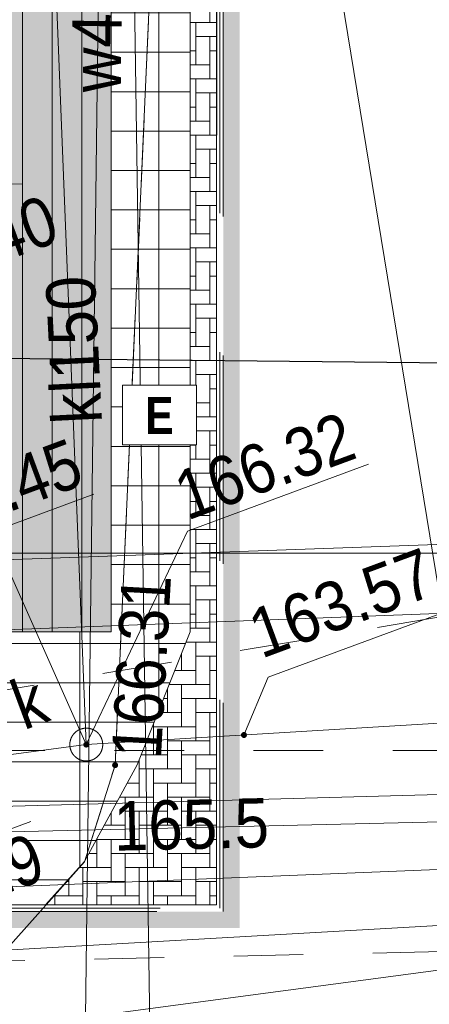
# Model space of a CAD drawing. Header units: millimetres. Extents: x -1155795 to 240441, y -422828 to 463730.
# Tile 41 of 66: x 31840 to 38068, y -17376 to -2387. Entities that reach past the tile are written whole.
import ezdxf
from ezdxf.xclip import XClip

# ---------------------------------------------------------------- set-up
doc = ezdxf.new("R2010")
doc.units = ezdxf.units.MM
doc.header["$MEASUREMENT"] = 0
doc.header["$XCLIPFRAME"] = 0
for name, pattern in [('Dashed', [2116.666667, 1058.333333, -1058.333333]), ('Dashed 1_500', [1000, 500, -500]), ('Long Dashed', [5291.666508, 3174.999952, -2116.666555])]:
    doc.linetypes.add(name, pattern=pattern)
for name, color, linetype in [('00 PZT MAPA', 7, 'Continuous'), ('Sycow_7_RTPW02 - Punkt wysokościowy sztuczny', 7, 'Continuous'), ('Sycow_7_SUPS01_K - Punkt o określonej wysokości urządzenia', 7, 'Continuous')]:
    doc.layers.add(name, color=color, linetype=linetype)
for name, color, linetype, lineweight in [('0_Nr_pióra__38', 30, 'Continuous', 13), ('0_Nr_pióra__60', 230, 'Continuous', 13), ('2D Drafting - General_Nr_pióra__1', 7, 'Continuous', 13), ('2D Drafting - General_Nr_pióra__38', 30, 'Continuous', 13), ('2D Drafting - General_Nr_pióra__60', 230, 'Continuous', 13), ('Nowe_0_Nr_pióra__1', 7, 'Continuous', 13), ('Nowe_Annotation - Label_Nr_pióra__85', 7, 'Continuous', 13), ('Sycow_7_@Wywiad_Nr_pióra__30', 30, 'Continuous', 18), ('Sycow_7_@Wywiad_Nr_pióra__34', 34, 'Continuous', 18), ('Sycow_7_@Wywiad_Nr_pióra__7', 7, 'Continuous', 18), ('Sycow_7_chodnik (powierzchnia)_Nr_pióra__7', 7, 'Continuous', 18), ('Sycow_7_krawężnik (linia)_Nr_pióra__7', 7, 'Continuous', 18), ('Sycow_7_Oś ulicy_Nr_pióra__5', 5, 'Continuous', 18), ('Sycow_7_przewód elektroenergetyczny (linia)_Nr_pióra__1', 1, 'Continuous', 18), ('Sycow_7_przewód kanalizacyjny (linia)-Atr1_Nr_pióra__34', 34, 'Continuous', 18), ('Sycow_7_przewód kanalizacyjny (linia)_Nr_pióra__34', 34, 'Continuous', 18), ('Sycow_7_przewód wodociągowy (linia)-Atr1_Nr_pióra__5', 5, 'Continuous', 18), ('Sycow_7_przewód wodociągowy (linia)_Nr_pióra__5', 5, 'Continuous', 18), ('Sycow_7_punkt o określonej wysokości (sieć elektroenergetyczna)-Atr2_Nr_pióra__1', 1, 'Continuous', 18), ('Sycow_7_RTPW02_O - Punkt wysokościowy sztuczny_Nr_pióra__7', 7, 'Continuous', 18), ('Sycow_7_SUPE - Przewód elektroenergetyczny_Nr_pióra__1', 1, 'Continuous', 18), ('Sycow_7_SUPS01_K - Punkt o określonej wysokości urządzenia_Nr_pióra__7', 7, 'Continuous', 18), ('Sycow_7_SUPS01_K_O - Punkt o określonej wysokości urządzenia - rzędna dołu_Nr_pióra__36', 36, 'Continuous', 18), ('Sycow_7_SUPS01_K_O - Punkt o określonej wysokości urządzenia - rzędna góry_Nr_pióra__36', 36, 'Continuous', 18), ('Sycow_7_SUPS01_T - Punkt o określonej wysokości urządzenia_Nr_pióra__7', 7, 'Continuous', 18), ('Sycow_7_SUPS01_T_O - Punkt o określonej wysokości urządzenia - rzędna góry_Nr_pióra__30', 30, 'Continuous', 18), ('Sycow_7_SUUS15_K - Studzienka - przewód kanalizacyjny_Nr_pióra__36', 36, 'Continuous', 18), ('Sycow_7_SUUS15_K - Studzienka okrągła - przewód kanalizacyjny_Nr_pióra__36', 36, 'Continuous', 18)]:
    doc.layers.add(name, color=color, linetype=linetype, lineweight=lineweight)
for name, color, linetype, lineweight, true_color in [('0_Nr_pióra__58', 7, 'Continuous', 13, 0xdf0000), ('0_Nr_pióra__78', 7, 'Continuous', 13, 0x00bb5e), ('0_Nr_pióra__99', 7, 'Continuous', 0, 0xaad2ff), ('2D Drafting - General_Nr_pióra__101', 7, 'Continuous', 13, 0x4c4c4c)]:
    doc.layers.add(name, color=color, linetype=linetype, lineweight=lineweight, true_color=true_color)
doc.styles.add('STYL_AUTOMATYCZNY_13', font='Arial Narrow Bold.ttf')
doc.styles.add('STYL_AUTOMATYCZNY_5', font='txt', dxfattribs={"width": 0.9})
doc.styles.add('STYL_AUTOMATYCZNY_6', font='txt', dxfattribs={"width": 0.87})
doc.linetypes.add('X (1_500)', pattern='A,0,[1,-2. PZT (5)1.Shx,S=19.84127,R=0,X=0,Y=0],-2500,0', length=2500)
doc.dimstyles.new('STYL_AUTOMATYCZNY__1', dxfattribs={"dimtxt": 0.18, "dimasz": 456, "dimexe": 0.18, "dimexo": 0.0625, "dimgap": 0, "dimtad": 0, "dimtih": 1, "dimtoh": 1, "dimdec": 4, "dimzin": 0, "dimdsep": 46, "dimcen": 0.09, "dimadec": 0, "dimazin": 0, "dimtfac": 1, "dimtdec": 4, "dimtmove": 0, "dimatfit": 3, "dimldrblk": 'ARROWHEAD_11', "dimfxl": 0, "dimtolj": 1, "dimtzin": 0, "dimarcsym": 0})

# ---------------------------------------------------------------- blocks, each defined once
blk = doc.blocks.new('Rysunek_1_7', base_point=(14567, -19307))
at = {"layer": 'Sycow_7_@Wywiad_Nr_pióra__34', "linetype": 'Continuous', "lineweight": 18}
blk.add_hatch(color=34, dxfattribs=at).paths.add_polyline_path([(35292, -13261, 1), (35207, -13292, 1)])
at = {"layer": 'Sycow_7_RTPW02 - Punkt wysokościowy sztuczny', "linetype": 'Continuous', "lineweight": 0, "true_color": 0x000000}
blk.add_hatch(color=178, dxfattribs=at).paths.add_polyline_path([(33333, -13720, 1), (33248, -13751, 1)])
at = {"layer": 'Sycow_7_SUPS01_K - Punkt o określonej wysokości urządzenia', "linetype": 'Continuous', "lineweight": 0, "true_color": 0x000000}
blk.add_hatch(color=178, dxfattribs=at).paths.add_polyline_path([(32894, -13407, 1), (32810, -13438, 1)])
at = {"layer": 'Sycow_7_@Wywiad_Nr_pióra__30', "color": 30, "linetype": 'Continuous', "lineweight": 18, "flags": 128}
for points in [[(56319, -10744), (29335, -11761), (21224, -13246)], [(61767, -14149), (43949, -15122), (42592, -15144), (28271, -15724), (-4303, -16703), (-45944, -17397)]]:
    blk.add_lwpolyline(points, dxfattribs=at)
at = {"layer": 'Sycow_7_@Wywiad_Nr_pióra__34', "color": 34, "linetype": 'Continuous', "lineweight": 18, "flags": 128}
for points in [[(32274, 4323), (32319, -42), (32852, -13422)], [(32852, -13422), (28818, -4342), (28188, -4041)], [(56160, -12009), (32852, -13422), (4921, -17139), (-3314, -18429)]]:
    blk.add_lwpolyline(points, dxfattribs=at)
at = {"layer": 'Sycow_7_@Wywiad_Nr_pióra__7', "color": 7, "linetype": 'Continuous', "lineweight": 18, "flags": 128}
for points in [[(32827, -15209), (33290, -13736), (34196, 6465)], [(35249, -13277), (35617, -12398), (38268, -11417)]]:
    blk.add_lwpolyline(points, dxfattribs=at)
at = {"layer": 'Sycow_7_chodnik (powierzchnia)_Nr_pióra__7', "color": 7, "linetype": 'Continuous', "lineweight": 18}
for p, q in [((33754, -3408), (33798, -2409)), ((33686, -4906), (33731, -3907)), ((33619, -6405), (33664, -5406)), ((33552, -7903), (33597, -6904)), ((33485, -9402), (33530, -8403)), ((33418, -10900), (33462, -9901)), ((33350, -12399), (33395, -11400)), ((32827, -15209), (33092, -14367)), ((32492, -15584), (32827, -15209))]:
    blk.add_line(p, q, dxfattribs=at)
at = {"layer": 'Sycow_7_chodnik (powierzchnia)_Nr_pióra__7', "color": 7, "linetype": 'Continuous', "lineweight": 18, "flags": 128}
for points in [[(33242, -13890), (33290, -13736), (33328, -12898)], [(31434, -16600), (31612, -16565), (32158, -15956)]]:
    blk.add_lwpolyline(points, dxfattribs=at)
at = {"layer": 'Sycow_7_krawężnik (linia)_Nr_pióra__7', "color": 7, "linetype": 'Continuous', "lineweight": 18, "flags": 128}
blk.add_lwpolyline([(30449, -16793), (31612, -16565), (32827, -15209)], dxfattribs=at)
at = {"layer": 'Sycow_7_Oś ulicy_Nr_pióra__5', "color": 5, "linetype": 'Continuous', "lineweight": 18, "flags": 128}
blk.add_lwpolyline([(-83070, -19065), (-77190, -19753), (-19864, -19492), (59637, -14954), (111023, -16134)], dxfattribs=at)
at = {"layer": 'Sycow_7_przewód elektroenergetyczny (linia)_Nr_pióra__1', "color": 1, "linetype": 'Continuous', "lineweight": 18, "flags": 128}
for points in [[(-85356, -12890), (-81672, -13351), (-62125, -14591), (-59177, -13051), (-51732, -13515), (-44925, -14130), (-19251, -14093), (-14162, -14416), (-4298, -13898), (-1624, -11789), (42623, -10217), (70284, -9497), (79476, -9784), (103123, -10145), (108910, -10427)], [(27076, -14854), (31243, -14761), (54228, -14227), (62305, -13721), (64185, -13846), (64378, -14915), (71907, -14687), (76113, -15188), (89059, -15246), (110939, -15904)]]:
    blk.add_lwpolyline(points, dxfattribs=at)
at = {"layer": 'Sycow_7_przewód kanalizacyjny (linia)_Nr_pióra__34', "color": 34, "linetype": 'Continuous', "lineweight": 18}
for p, q in [((33860, -20532), (33402, 10425)), ((39236, -17368), (34892, 9282))]:
    blk.add_line(p, q, dxfattribs=at)
at = {"layer": 'Sycow_7_przewód wodociągowy (linia)_Nr_pióra__5', "color": 5, "linetype": 'Continuous', "lineweight": 18, "flags": 128}
for points in [[(32838, -17572), (33202, 11109), (31328, 11363)], [(111297, -16871), (105226, -16777), (92259, -16546), (87840, -16476), (87387, -16462), (77182, -16231), (58880, -15704), (58343, -15721), (48019, -15545), (32838, -17572), (31358, -17779), (29957, -17797), (14652, -17961), (-2946, -18154)]]:
    blk.add_lwpolyline(points, dxfattribs=at)
at = {"layer": 'Sycow_7_SUPE - Przewód elektroenergetyczny_Nr_pióra__1', "color": 1, "linetype": 'Continuous', "lineweight": 18, "flags": 128}
blk.add_lwpolyline([(-15989, -15615), (-9393, -15487), (39148, -14158), (53879, -13767), (54050, -12890), (53669, -8471), (54290, 9480), (54999, 35301), (55460, 60549), (60098, 64263)], dxfattribs=at)
at = {"layer": 'Sycow_7_SUPS01_K - Punkt o określonej wysokości urządzenia_Nr_pióra__7', "color": 7, "linetype": 'Continuous', "lineweight": 18, "flags": 128}
for points in [[(37145, -9151), (34392, -10171), (32852, -13422)], [(32009, -14594), (29255, -15614), (29812, -16997)]]:
    blk.add_lwpolyline(points, dxfattribs=at)
at = {"layer": 'Sycow_7_SUPS01_T - Punkt o określonej wysokości urządzenia_Nr_pióra__7', "color": 7, "linetype": 'Continuous', "lineweight": 18, "flags": 128}
blk.add_lwpolyline([(32965, -9612), (30212, -10632), (29335, -11761)], dxfattribs=at)
at = {"layer": 'Sycow_7_SUUS15_K - Studzienka okrągła - przewód kanalizacyjny_Nr_pióra__36', "color": 36, "linetype": 'Continuous', "lineweight": 18}
blk.add_circle((32852, -13422), 250, dxfattribs=at)
at = {"layer": 'Sycow_7_@Wywiad_Nr_pióra__34', "color": 34, "linetype": 'Continuous', "lineweight": 18, "insert": (35517, -12128), "char_height": 750, "attachment_point": 7, "rotation": 20.318, "style": 'STYL_AUTOMATYCZNY_5'}
blk.add_mtext('\\A1;{\\pql;\\fArial|b0|i0|c0|p0;\\W0.900000;163.57}', dxfattribs=at)
at = {"layer": 'Sycow_7_przewód kanalizacyjny (linia)-Atr1_Nr_pióra__34', "color": 34, "linetype": 'Continuous', "lineweight": 18, "insert": (33103, -8521), "char_height": 750, "attachment_point": 7, "rotation": 92.852, "style": 'STYL_AUTOMATYCZNY_5'}
blk.add_mtext('\\A1;{\\pql;\\fArial|b0|i0|c0|p0;\\W0.900000;kl150}', dxfattribs=at)
at = {"layer": 'Sycow_7_przewód wodociągowy (linia)-Atr1_Nr_pióra__5', "color": 5, "linetype": 'Continuous', "lineweight": 18, "insert": (33006, -3493), "char_height": 750, "attachment_point": 4, "rotation": 89.273, "style": 'STYL_AUTOMATYCZNY_5'}
blk.add_mtext('\\A1;{\\pql;\\fArial|b0|i0|c0|p0;\\W0.900000;w40}', dxfattribs=at)
at = {"layer": 'Sycow_7_punkt o określonej wysokości (sieć elektroenergetyczna)-Atr2_Nr_pióra__1', "color": 1, "linetype": 'Continuous', "lineweight": 18, "insert": (33279, -15049), "char_height": 750, "attachment_point": 7, "rotation": 1.331, "style": 'STYL_AUTOMATYCZNY_5'}
blk.add_mtext('\\A1;{\\pql;\\fArial|b0|i0|c0|p0;\\W0.900000;165.5}', dxfattribs=at)
at = {"layer": 'Sycow_7_RTPW02_O - Punkt wysokościowy sztuczny_Nr_pióra__7', "color": 7, "linetype": 'Continuous', "lineweight": 18, "char_height": 750, "attachment_point": 7, "style": 'STYL_AUTOMATYCZNY_6'}
for s, insert, rotation in [('\\A1;{\\pql;\\fArial|b0|i0|c0|p0;\\W0.870000;166.40}', (29875, -6720), 20.318), ('\\A1;{\\pql;\\fArial|b0|i0|c0|p0;\\W0.870000;166.31}', (33997, -13644), 86.813)]:
    blk.add_mtext(s, dxfattribs=dict(at, insert=insert, rotation=rotation))
at = {"layer": 'Sycow_7_SUPS01_K_O - Punkt o określonej wysokości urządzenia - rzędna dołu_Nr_pióra__36', "color": 36, "linetype": 'Continuous', "lineweight": 18, "insert": (29400, -15720), "char_height": 750, "attachment_point": 1, "rotation": 20.318, "style": 'STYL_AUTOMATYCZNY_6'}
blk.add_mtext('\\A1;{\\pql;\\fArial|b0|i0|c0|p0;\\W0.870000;165.29}', dxfattribs=at)
at = {"layer": 'Sycow_7_SUPS01_K_O - Punkt o określonej wysokości urządzenia - rzędna góry_Nr_pióra__36', "color": 36, "linetype": 'Continuous', "lineweight": 18, "insert": (34391, -10025), "char_height": 750, "attachment_point": 7, "rotation": 20.318, "style": 'STYL_AUTOMATYCZNY_6'}
blk.add_mtext('\\A1;{\\pql;\\fArial|b0|i0|c0|p0;\\W0.870000;166.32}', dxfattribs=at)
at = {"layer": 'Sycow_7_SUPS01_T_O - Punkt o określonej wysokości urządzenia - rzędna góry_Nr_pióra__30', "color": 30, "linetype": 'Continuous', "lineweight": 18, "insert": (30243, -10428), "char_height": 750, "attachment_point": 7, "rotation": 20.318, "style": 'STYL_AUTOMATYCZNY_6'}
blk.add_mtext('\\A1;{\\pql;\\fArial|b0|i0|c0|p0;\\W0.870000;166.45}', dxfattribs=at)
at = {"layer": 'Sycow_7_SUUS15_K - Studzienka - przewód kanalizacyjny_Nr_pióra__36', "color": 36, "linetype": 'Continuous', "lineweight": 18, "insert": (31771, -12855), "char_height": 750, "attachment_point": 4, "rotation": 20.318, "style": 'STYL_AUTOMATYCZNY_6'}
blk.add_mtext('\\A1;{\\pql;\\fArial|b0|i0|c0|p0;\\W0.870000;k}', dxfattribs=at)
blk = doc.blocks.new('ARROWHEAD_11')
at = {"color": 0, "linetype": 'Continuous', "lineweight": 0}
blk.add_line((0, 0), (-1, 0), dxfattribs=at)
at = {"color": 0, "linetype": 'Continuous', "lineweight": 0, "const_width": 0.25, "flags": 128}
blk.add_lwpolyline([(-0.125, 0, 1), (0.125, 0, 1)], format="xyb", close=True, dxfattribs=at)

msp = doc.modelspace()

# ---------------------------------------------------------------- block references
at = {"layer": '00 PZT MAPA', "color": 7, "linetype": 'Continuous', "lineweight": 15}
ref = msp.add_blockref('Rysunek_1_7', (14567, -19307), dxfattribs=at)
XClip(ref).set_block_clipping_path([(-38444.7789564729, -141413.2871562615), (134317.2398628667, -77444.9644498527), (67578.7707096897, 102798.5088210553), (-105183.2481096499, 38830.1861146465)])

# ---------------------------------------------------------------- next in the draw order: hatches: boundary and pattern name
at = {"layer": '2D Drafting - General_Nr_pióra__1', "linetype": 'Continuous', "lineweight": 0, "true_color": 0x000000}
msp.add_hatch(color=178, dxfattribs=at).paths.add_polyline_path([(30982, -11704), (30982, -3994), (29482, -3994), (29482, 4993), (33232, 4993), (33232, -11704)])
at = {"layer": '2D Drafting - General_Nr_pióra__101', "linetype": 'Continuous', "lineweight": 13, "true_color": 0x4c4c4c}
h = msp.add_hatch(dxfattribs=at)
h.set_pattern_fill('Grid_60x120', color=59, style=0, pattern_type=2)
h.set_pattern_definition([(0, (14754.2, -3483.2), (0, 600), []), (90, (14754.2, -3483.2), (-1200, 0), [])])
h.paths.add_polyline_path([(-27360, -15863), (-27325, -10740), (-17580, -10740), (-17580, -9644), (-16507, -9655), (-13077, -9674), (-13095, -12374), (-9394, -12458), (-7395, -12458), (-7395, -10800), (-2462, -10813), (-2447, -14589), (17022, -14509), (17007, -10887), (21317, -10932), (21316, -12904), (29482, -12904), (29482, -11704), (33232, -11704), (33232, 4993), (29482, 4993), (29482, 8898), (31104, 8746), (32394, 8725), (33002, 8722), (40975, 8678), (40928, 7573), (34433, 7573), (34432, -11704), (33628, -13730), (32823, -15204), (32232, -15864)])
h = msp.add_hatch(dxfattribs=at)
h.set_pattern_fill('Brick_Floor___Laid_Flat', color=59, style=0, pattern_type=2)
h.set_pattern_definition([(0, (36015.8, -4145.55), (0, 857.6), [643.2, -214.4]), (0, (36659, -3931.15), (0, 857.6), [643.2, -214.4]), (0, (36444.6, -3716.75), (0, 857.6), [643.2, -214.4]), (0, (36230.2, -3502.35), (0, 857.6), [643.2, -214.4]), (90, (36444.6, -4145.55), (-857.6, 0), [643.2, -214.4]), (90, (36230.2, -3931.15), (-857.6, 0), [643.2, -214.4]), (90, (36015.8, -3716.75), (-857.6, 0), [643.2, -214.4]), (90, (36659, -3502.35), (-857.6, 0), [643.2, -214.4])])
h.paths.add_polyline_path([(32232, -15864), (32823, -15204), (33628, -13730), (34432, -11704), (34433, 7573), (34835, 7573), (34834, -15864)])
at = {"layer": '2D Drafting - General_Nr_pióra__38', "linetype": 'Continuous', "lineweight": 0, "true_color": 0x3f2000}
msp.add_hatch(color=38, dxfattribs=at).paths.add_polyline_path([(31882, 3643), (29482, 3643), (29482, 2521), (29482, -3994), (29482, -4885), (31882, -4893)])
at = {"layer": '2D Drafting - General_Nr_pióra__60', "linetype": 'Continuous', "lineweight": 0, "true_color": 0x7f0040}
h = msp.add_hatch(color=236, dxfattribs=at)
h.paths.add_polyline_path([(35185, 7223), (57118, 7223), (57118, 10495), (36185, 10496), (36185, 14384), (-5891, 14384), (-17356, 20156), (-22444, 20156), (-27514, 14228), (-27712, -16213), (35184, -16214)])
h.paths.add_polyline_path([(34935, 7473), (56868, 7473), (56868, 10245), (35935, 10246), (35935, 14134), (-5950, 14134), (-17415, 19906), (-22329, 19906), (-27264, 14135), (-27461, -15963), (34934, -15964)], flags=0)

# ---------------------------------------------------------------- next in the draw order: linework, layer by layer
at = {"layer": '0_Nr_pióra__38', "color": 30, "linetype": 'Dashed', "lineweight": 13}
msp.add_line((31018, -12693), (38683, -11404), dxfattribs=at)
at = {"layer": '0_Nr_pióra__58', "color": 12, "linetype": 'Dashed', "lineweight": 13, "true_color": 0xdf0000}
msp.add_line((-45320, -18388), (57456, -16156), dxfattribs=at)
at = {"layer": '0_Nr_pióra__60', "color": 230, "linetype": 'Long Dashed', "lineweight": 13}
for points in [[(-27461, -15963), (34934, -15964), (34935, 7473), (56868, 7473), (56868, 10245), (35935, 10246), (35935, 14134), (-5950, 14134), (-17415, 19906), (-22329, 19906), (-27264, 14135)], [(-27410, -15913), (34884, -15914), (34885, 7523), (56818, 7523), (56818, 10195), (35885, 10196), (35885, 14084), (-5962, 14084), (-17427, 19856), (-22306, 19856), (-27214, 14116)], [(-27360, -15863), (34834, -15864), (34835, 7573), (56768, 7573), (56768, 10145), (35835, 10146), (35835, 14034), (-5974, 14034), (-17439, 19806), (-22283, 19806), (-27164, 14097)]]:
    msp.add_lwpolyline(points, close=True, dxfattribs=at)
at = {"layer": '0_Nr_pióra__78', "color": 112, "linetype": 'Dashed', "lineweight": 13, "true_color": 0x00bb5e}
msp.add_lwpolyline([(29047, -13514), (38604, -13514)], dxfattribs=at)
at = {"layer": '0_Nr_pióra__99', "color": 141, "linetype": 'Dashed 1_500', "lineweight": 0, "true_color": 0xaad2ff}
for centre, radius in [((88699, -12696), 150000), ((-56052, -28118), 150000), ((-34105, -15278), 75000)]:
    msp.add_circle(centre, radius, dxfattribs=at)
at = {"layer": '2D Drafting - General_Nr_pióra__101', "color": 59, "linetype": 'Continuous', "lineweight": 13, "true_color": 0x4c4c4c, "flags": 128}
msp.add_lwpolyline([(17007, -10887), (21317, -10932), (21316, -12904), (29482, -12904), (29482, -11704), (33232, -11704), (33232, 4993), (29482, 4993), (29482, 8898), (31104, 8746), (32394, 8725), (33002, 8722), (40975, 8678), (40928, 7573), (34433, 7573), (34432, -11704), (33628, -13730), (32823, -15204), (32232, -15864), (-27360, -15863)], dxfattribs=at)
msp.add_lwpolyline([(32232, -15864), (32823, -15204), (33628, -13730), (34432, -11704), (34433, 7573), (34835, 7573), (34834, -15864)], close=True, dxfattribs=at)
at = {"layer": '2D Drafting - General_Nr_pióra__38', "color": 30, "linetype": 'X (1_500)', "lineweight": 13, "flags": 128}
msp.add_lwpolyline([(31882, 3643), (29482, 3643), (29482, 2521), (29482, -3994), (29482, -4885), (31882, -4893)], close=True, dxfattribs=at)
at = {"layer": 'Nowe_0_Nr_pióra__1', "color": 7, "linetype": 'Continuous', "lineweight": 13}
msp.add_lwpolyline([(33232, 4993), (33232, -11704), (30982, -11704), (30982, -3994), (29482, -3994), (29482, 4993)], close=True, dxfattribs=at)
for points in [[(32782, -11704), (32782, 4543), (29482, 4543)], [(32332, -11704), (32332, 4093), (29482, 4093)], [(31882, -11704), (31882, 3643), (29482, 3643)]]:
    msp.add_lwpolyline(points, dxfattribs=at)

# ---------------------------------------------------------------- next in the draw order: leaders
at = {"layer": 'Nowe_Annotation - Label_Nr_pióra__85', "color": 7, "linetype": 'Continuous', "lineweight": 13, "annotation_type": 0, "has_hookline": 1, "hookline_direction": 0}
for points, text_width in [([(30982, -7532), (51804, -7757), (56804, -7757)], 26792), ([(29482, -10504), (56804, -10519)], 8162)]:
    msp.add_leader(points, dimstyle='STYL_AUTOMATYCZNY__1', dxfattribs=dict(at, text_width=text_width))

# ---------------------------------------------------------------- next in the draw order: wipeouts: each hides what was drawn before it
at = {"color": 7, "linetype": 'Continuous', "lineweight": 13, "ltscale": 139966.521126}
msp.add_wipeout([(33401, -7952), (34526, -7952), (34526, -8861), (33401, -8861)], dxfattribs=at).dxf.layer = 'Nowe_0_Nr_pióra__1'

# ---------------------------------------------------------------- next in the draw order: linework, layer by layer
at = {"layer": 'Nowe_0_Nr_pióra__1', "color": 7, "linetype": 'Continuous', "lineweight": 13, "flags": 128}
msp.add_lwpolyline([(33401, -7952), (34526, -7952), (34526, -8861), (33401, -8861)], close=True, dxfattribs=at)

# ---------------------------------------------------------------- next in the draw order: texts
at = {"layer": 'Nowe_0_Nr_pióra__1', "color": 7, "linetype": 'Continuous', "lineweight": 13, "insert": (33964, -8412), "char_height": 562.5, "attachment_point": 5, "style": 'STYL_AUTOMATYCZNY_13'}
msp.add_mtext('\\A1;{\\pqc;\\fArial Narrow|b1|i0|c0|p0;\\W1.000000;E}', dxfattribs=at)

doc.saveas('drawing.dxf')
